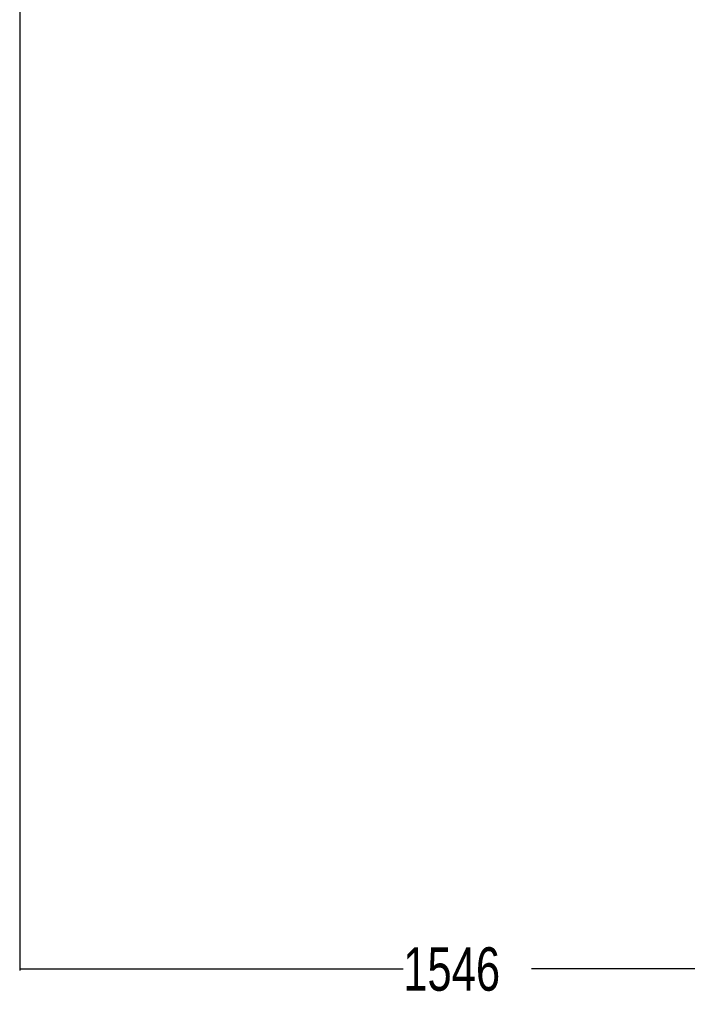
# Model space of a CAD drawing. Header units: millimetres. Extents: x 20 to 26560, y 16 to 17993.
# Tile 82 of 95: x 18559 to 20865, y 1364 to 4763. Entities that reach past the tile are written whole.
import ezdxf

# ---------------------------------------------------------------- set-up
doc = ezdxf.new("R2010")
doc.units = ezdxf.units.MM
doc.layers.add('COMPONENT_GEOMETRY', color=7, linetype='Continuous')
doc.styles.add('SLDTEXTSTYLE0', font='TXT', dxfattribs={"width": 0.75})
doc.dimstyles.new('SLDDIMSTYLE0', dxfattribs={"dimtxt": 150, "dimasz": 6.604, "dimexe": 0, "dimexo": 0.0625, "dimgap": 37.5, "dimtad": 0, "dimtih": 1, "dimtoh": 1, "dimdec": 0, "dimlfac": 0.5, "dimrnd": 1e-09, "dimzin": 12, "dimdsep": 46, "dimtxsty": 'SLDTEXTSTYLE0', "dimsah": 1, "dimcen": 0.09, "dimadec": 0, "dimazin": 3, "dimtfac": 1, "dimtdec": 0, "dimtofl": 0, "dimtmove": 0, "dimatfit": 3, "dimfxl": 1, "dimfrac": 2, "dimtolj": 1, "dimtzin": 12, "dimarcsym": 0})

# ---------------------------------------------------------------- blocks, each defined once
blk = doc.blocks.new('_D_7')
at = {"layer": 'COMPONENT_GEOMETRY', "color": 7, "ltscale": 2}
for p, q in [((18559.1, 6646.7), (18559.1, 1479.9)), ((21651.5, 1985.8), (21651.5, 1479.9)), ((18559.1, 1486.2), (19883.6, 1486.2)), ((21651.5, 1486.2), (20327, 1486.2))]:
    blk.add_line(p, q, dxfattribs=at)
for points in [[(18559.1, 1486.2), (18565.7, 1485.2), (18565.7, 1487.2)], [(21651.5, 1486.2), (21644.9, 1487.2), (21644.9, 1485.2)]]:
    blk.add_solid(points, dxfattribs=at)
at = {"layer": 'COMPONENT_GEOMETRY', "color": 7, "ltscale": 2, "insert": (19883.6, 1560.5), "char_height": 150, "attachment_point": 1, "style": 'SLDTEXTSTYLE0'}
blk.add_mtext('1546', dxfattribs=at)

msp = doc.modelspace()

# ---------------------------------------------------------------- dimensions: what is measured, and where the dimension line sits
at = {"layer": 'COMPONENT_GEOMETRY', "color": 7, "ltscale": 2}
dim = msp.add_linear_dim(base=(21651.5, 1486.2), p1=(18559.13, 6649.23), p2=(21651.5, 1988.33), dimstyle='SLDDIMSTYLE0', dxfattribs=at)
dim.commit()
dim.dimension.update_dxf_attribs({"geometry": '_D_7', "text_midpoint": (20105.31, 1486.2), "dimtype": 160})

doc.saveas('drawing.dxf')
